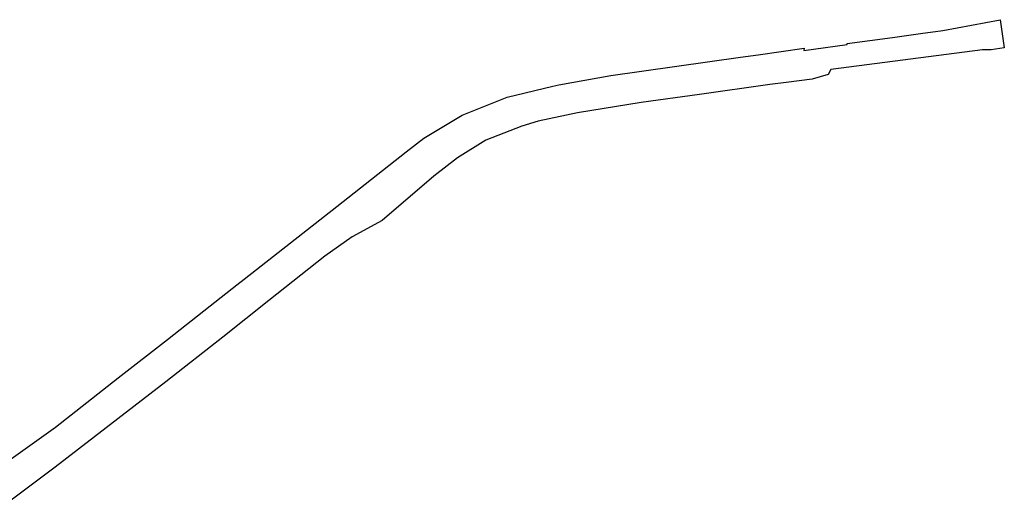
# Model space of a CAD drawing. Extents: x 3509830 to 3510598, y 5283390 to 5283721.
# Tile 13 of 13: x 3510268 to 3510598, y 5283557 to 5283721. Entities that reach past the tile are written whole.
import ezdxf

# ---------------------------------------------------------------- set-up
doc = ezdxf.new("R2010")
doc.units = 0
doc.layers.add('FLURSTUECK', color=7, linetype='CONTINUOUS')

msp = doc.modelspace()

# ---------------------------------------------------------------- linework, layer by layer
at = {"layer": 'FLURSTUECK'}
msp.add_lwpolyline([(3510260.45, 5283570.69), (3510280.1, 5283584.69), (3510301.13, 5283601.16), (3510317.6, 5283614.06), (3510331.89, 5283625.26), (3510340.87, 5283632.29), (3510343.37, 5283634.25), (3510374.38, 5283658.54), (3510397.57, 5283676.83), (3510403.53, 5283681.39), (3510416.31, 5283689.11), (3510431.42, 5283695.09), (3510446.76, 5283698.81), (3510448.7, 5283699.28), (3510466.13, 5283702.35), (3510509.66, 5283708.51), (3510515.55, 5283709.34), (3510530.95, 5283711.47), (3510530.84, 5283710.74), (3510545.29, 5283712.72), (3510545.36, 5283713.04), (3510560.513, 5283715.11), (3510569.88, 5283716.39), (3510577.44, 5283717.42), (3510596.6, 5283721.04), (3510597.98, 5283711.65), (3510593.54, 5283711), (3510590.66, 5283710.94), (3510539.88, 5283704.36), (3510538.98, 5283702.7), (3510533.61, 5283701.1), (3510524.85, 5283700.01), (3510519.47, 5283699.32), (3510495.85, 5283696.05), (3510476.34, 5283693.3), (3510454.99, 5283689.87), (3510441.85, 5283687.03), (3510436.33, 5283685.36), (3510424.34, 5283680.78), (3510414.78, 5283674.77), (3510406.84, 5283668.7), (3510389.53, 5283653.82), (3510379.47, 5283648.36), (3510370.33, 5283641.91), (3510351.65, 5283627.03), (3510336.18, 5283614.81), (3510317.06, 5283599.88), (3510301.02, 5283587.46), (3510280.06, 5283571.32), (3510260.73, 5283556.85)], dxfattribs=at)

doc.saveas('drawing.dxf')
